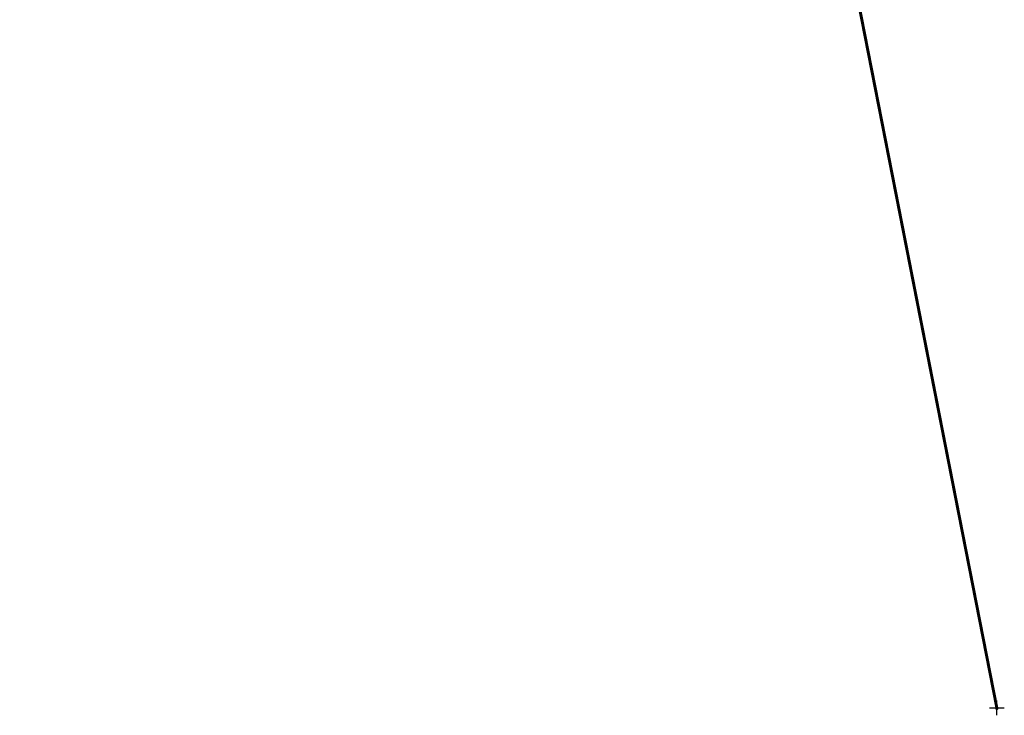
# Model space of a CAD drawing. Header units: metres. Extents: x 93583 to 94019, y 1247145 to 1247423.
# Tile 256 of 256: x 93887 to 94019, y 1247145 to 1247238. Entities that reach past the tile are written whole.
import ezdxf

# ---------------------------------------------------------------- set-up
doc = ezdxf.new("R2010")
doc.units = ezdxf.units.M
doc.header["$PDMODE"] = 2
doc.header["$PDSIZE"] = 1
doc.layers.add('BKK_høyspent_luft', color=10, linetype='Continuous')
doc.layers.add('Master', color=7, linetype='Continuous')

msp = doc.modelspace()

# ---------------------------------------------------------------- linework, layer by layer
at = {"layer": 'BKK_høyspent_luft'}
msp.add_polyline3d([(93589.95, 1247354.16, 42.26), (93681.81, 1247313.56, 31.39), (93843.43, 1247327.77, 10.96), (93986.48, 1247305.98, 31.46), (93997.32, 1247252.45, 40.5), (94018.27, 1247145.63, 34.5)], dxfattribs=at)
at = {"layer": 'Master'}
msp.add_point((94018.27, 1247145.63, 34.5), dxfattribs=at)

# ---------------------------------------------------------------- meshes
at = {"layer": 'BKK_høyspent_luft'}
mesh = msp.add_polyface(dxfattribs=at)
corners = [(93986.42, 1247305.88, 31.34), (93997.22, 1247252.42, 40.37), (93997.22, 1247252.42, 40.39), (93997.25, 1247252.43, 40.47), (94018.21, 1247145.62, 34.48), (93997.26, 1247252.43, 40.48), (94018.22, 1247145.62, 34.49), (93997.27, 1247252.44, 40.49), (94018.23, 1247145.62, 34.49), (93997.28, 1247252.44, 40.49), (94018.24, 1247145.62, 34.5), (93997.29, 1247252.44, 40.5), (94018.25, 1247145.63, 34.5), (93997.3, 1247252.44, 40.5), (94018.26, 1247145.63, 34.5), (93997.31, 1247252.45, 40.5), (94018.28, 1247145.63, 34.5), (93997.33, 1247252.45, 40.5), (94018.29, 1247145.63, 34.5), (93997.34, 1247252.45, 40.5), (94018.3, 1247145.64, 34.49), (93997.35, 1247252.45, 40.49), (94018.31, 1247145.64, 34.49), (93997.36, 1247252.46, 40.49), (94018.32, 1247145.64, 34.48), (93997.37, 1247252.46, 40.48), (94018.33, 1247145.64, 34.47), (93997.38, 1247252.46, 40.47), (94018.34, 1247145.64, 34.46), (93997.39, 1247252.46, 40.46), (94018.35, 1247145.65, 34.45), (93997.4, 1247252.46, 40.45), (94018.36, 1247145.65, 34.44), (93997.41, 1247252.46, 40.44), (94018.36, 1247145.65, 34.43), (93997.41, 1247252.46, 40.43), (94018.36, 1247145.65, 34.42), (93997.41, 1247252.46, 40.42), (94018.36, 1247145.65, 34.41), (93997.42, 1247252.46, 40.41), (94018.36, 1247145.65, 34.39), (93997.42, 1247252.46, 40.39), (94018.36, 1247145.65, 34.38), (93997.41, 1247252.46, 40.38), (94018.36, 1247145.65, 34.37), (93997.41, 1247252.46, 40.37), (94018.35, 1247145.65, 34.36), (93997.41, 1247252.46, 40.36), (94018.35, 1247145.65, 34.35), (93997.4, 1247252.46, 40.34), (94018.34, 1247145.65, 34.34), (93997.39, 1247252.45, 40.33), (94018.33, 1247145.65, 34.33), (93997.38, 1247252.45, 40.33), (94018.32, 1247145.65, 34.32), (93997.38, 1247252.45, 40.32), (94018.31, 1247145.65, 34.31), (93997.36, 1247252.45, 40.31), (94018.3, 1247145.65, 34.31), (93997.35, 1247252.44, 40.31), (94018.29, 1247145.64, 34.3), (93997.34, 1247252.44, 40.3), (94018.28, 1247145.64, 34.3), (93997.33, 1247252.44, 40.3), (94018.26, 1247145.64, 34.3), (93997.32, 1247252.44, 40.3), (94018.25, 1247145.64, 34.3), (93997.3, 1247252.43, 40.3), (94018.24, 1247145.63, 34.3), (93997.29, 1247252.43, 40.3), (94018.23, 1247145.63, 34.31), (93997.28, 1247252.43, 40.31), (94018.21, 1247145.63, 34.31), (93997.27, 1247252.43, 40.31), (94018.2, 1247145.63, 34.32), (93997.26, 1247252.43, 40.32)]
mesh.append_faces([[corners[k] for k in face] for face in [(0, 1, 2), (3, 4, 5), (5, 6, 7), (7, 8, 9), (9, 10, 11), (11, 12, 13), (13, 14, 15), (15, 16, 17), (17, 18, 19), (19, 20, 21), (21, 22, 23), (23, 24, 25), (25, 26, 27), (27, 28, 29), (29, 30, 31), (31, 32, 33), (33, 34, 35), (35, 36, 37), (37, 38, 39), (39, 40, 41), (41, 42, 43), (43, 44, 45), (45, 46, 47), (47, 48, 49), (49, 50, 51), (51, 52, 53), (53, 54, 55), (55, 56, 57), (57, 58, 59), (59, 60, 61), (61, 62, 63), (63, 64, 65), (65, 66, 67), (67, 68, 69), (69, 70, 71), (71, 72, 73), (73, 74, 75)]])
mesh = msp.add_polyface(dxfattribs=at)
corners = [(93997.22, 1247252.42, 40.4), (94018.17, 1247145.61, 34.41), (93997.22, 1247252.42, 40.41), (94018.17, 1247145.61, 34.43), (93997.22, 1247252.43, 40.43), (94018.18, 1247145.61, 34.44), (93997.23, 1247252.43, 40.44), (94018.18, 1247145.61, 34.45), (93997.23, 1247252.43, 40.45), (94018.19, 1247145.61, 34.46), (93997.24, 1247252.43, 40.46), (94018.2, 1247145.62, 34.47), (93997.25, 1247252.43, 40.47), (93997.34, 1247252.45, 40.5), (94018.29, 1247145.63, 34.5), (94018.3, 1247145.64, 34.49), (93997.35, 1247252.45, 40.49), (94018.31, 1247145.64, 34.49), (93997.36, 1247252.46, 40.49), (94018.32, 1247145.64, 34.48), (93997.37, 1247252.46, 40.48), (94018.33, 1247145.64, 34.47), (93997.38, 1247252.46, 40.47), (94018.34, 1247145.64, 34.46), (93997.39, 1247252.46, 40.46), (94018.35, 1247145.65, 34.45), (93997.4, 1247252.46, 40.45), (94018.36, 1247145.65, 34.44), (93997.41, 1247252.46, 40.44), (94018.36, 1247145.65, 34.43), (93997.41, 1247252.46, 40.43), (94018.36, 1247145.65, 34.42), (93997.41, 1247252.46, 40.42), (94018.36, 1247145.65, 34.41), (93997.42, 1247252.46, 40.41), (94018.36, 1247145.65, 34.39), (93997.42, 1247252.46, 40.39), (94018.36, 1247145.65, 34.38), (93997.41, 1247252.46, 40.38), (94018.36, 1247145.65, 34.37), (93997.41, 1247252.46, 40.37), (94018.35, 1247145.65, 34.36), (93997.41, 1247252.46, 40.36), (94018.35, 1247145.65, 34.35), (93997.4, 1247252.46, 40.34), (94018.34, 1247145.65, 34.34), (93997.39, 1247252.45, 40.33), (94018.33, 1247145.65, 34.33), (93997.38, 1247252.45, 40.33), (94018.32, 1247145.65, 34.32), (93997.38, 1247252.45, 40.32), (94018.31, 1247145.65, 34.31), (93997.36, 1247252.45, 40.31), (94018.3, 1247145.65, 34.31), (93997.35, 1247252.44, 40.31), (94018.29, 1247145.64, 34.3), (93997.34, 1247252.44, 40.3), (94018.28, 1247145.64, 34.3), (93997.33, 1247252.44, 40.3), (94018.26, 1247145.64, 34.3), (93997.26, 1247252.43, 40.32), (94018.2, 1247145.62, 34.33), (93997.25, 1247252.42, 40.33), (94018.19, 1247145.62, 34.34), (93997.24, 1247252.42, 40.34), (94018.18, 1247145.62, 34.35), (93997.23, 1247252.42, 40.35), (94018.18, 1247145.62, 34.36), (93997.23, 1247252.42, 40.36), (94018.17, 1247145.62, 34.37), (93997.22, 1247252.42, 40.37), (94018.17, 1247145.62, 34.39), (93997.22, 1247252.42, 40.39), (94018.17, 1247145.61, 34.4), (93997.22, 1247252.42, 40.4)]
mesh.append_faces([[corners[k] for k in face] for face in [(0, 1, 2), (2, 3, 4), (4, 5, 6), (6, 7, 8), (8, 9, 10), (10, 11, 12), (13, 14, 15), (16, 15, 17), (18, 17, 19), (20, 19, 21), (22, 21, 23), (24, 23, 25), (26, 25, 27), (28, 27, 29), (30, 29, 31), (32, 31, 33), (34, 33, 35), (36, 35, 37), (38, 37, 39), (40, 39, 41), (42, 41, 43), (44, 43, 45), (46, 45, 47), (48, 47, 49), (50, 49, 51), (52, 51, 53), (54, 53, 55), (56, 55, 57), (58, 57, 59), (60, 61, 62), (62, 63, 64), (64, 65, 66), (66, 67, 68), (68, 69, 70), (70, 71, 72), (72, 73, 74)]])
mesh = msp.add_polyface(dxfattribs=at)
corners = [(93997.22, 1247252.42, 40.4), (94018.17, 1247145.61, 34.4), (94018.17, 1247145.61, 34.41), (93997.22, 1247252.42, 40.41), (94018.17, 1247145.61, 34.43), (93997.22, 1247252.43, 40.43), (94018.18, 1247145.61, 34.44), (93997.23, 1247252.43, 40.44), (94018.18, 1247145.61, 34.45), (93997.23, 1247252.43, 40.45), (94018.19, 1247145.61, 34.46), (93997.24, 1247252.43, 40.46), (94018.2, 1247145.62, 34.47), (93997.25, 1247252.43, 40.47), (94018.21, 1247145.62, 34.48), (93997.26, 1247252.43, 40.48), (94018.22, 1247145.62, 34.49), (93997.27, 1247252.44, 40.49), (94018.23, 1247145.62, 34.49), (93997.28, 1247252.44, 40.49), (94018.24, 1247145.62, 34.5), (93997.29, 1247252.44, 40.5), (94018.25, 1247145.63, 34.5), (93997.3, 1247252.44, 40.5), (94018.26, 1247145.63, 34.5), (93997.31, 1247252.45, 40.5), (94018.28, 1247145.63, 34.5), (93997.33, 1247252.45, 40.5), (94018.29, 1247145.63, 34.5), (93997.32, 1247252.44, 40.3), (94018.26, 1247145.64, 34.3), (94018.25, 1247145.64, 34.3), (93997.3, 1247252.43, 40.3), (94018.24, 1247145.63, 34.3), (93997.29, 1247252.43, 40.3), (94018.23, 1247145.63, 34.31), (93997.28, 1247252.43, 40.31), (94018.21, 1247145.63, 34.31), (93997.27, 1247252.43, 40.31), (94018.2, 1247145.63, 34.32), (93997.26, 1247252.43, 40.32), (94018.2, 1247145.62, 34.33), (93997.25, 1247252.42, 40.33), (94018.19, 1247145.62, 34.34), (93997.24, 1247252.42, 40.34), (94018.18, 1247145.62, 34.35), (93997.23, 1247252.42, 40.35), (94018.18, 1247145.62, 34.36), (93997.23, 1247252.42, 40.36), (94018.17, 1247145.62, 34.37), (93997.22, 1247252.42, 40.37), (94018.17, 1247145.62, 34.39), (93997.22, 1247252.42, 40.39), (94018.17, 1247145.61, 34.4), (94018.36, 1247145.65, 34.38), (94018.36, 1247145.65, 34.41), (94018.36, 1247145.65, 34.39), (94018.36, 1247145.65, 34.37), (94018.36, 1247145.65, 34.43), (94018.36, 1247145.65, 34.42), (94018.35, 1247145.65, 34.36), (94018.36, 1247145.65, 34.44), (94018.35, 1247145.65, 34.35), (94018.34, 1247145.64, 34.46), (94018.35, 1247145.65, 34.45), (94018.33, 1247145.65, 34.33), (94018.34, 1247145.65, 34.34), (94018.31, 1247145.65, 34.31), (94018.32, 1247145.65, 34.32), (94018.3, 1247145.65, 34.31)]
mesh.append_faces([[corners[k] for k in face] for face in [(0, 1, 2), (3, 2, 4), (5, 4, 6), (7, 6, 8), (9, 8, 10), (11, 10, 12), (13, 12, 14), (15, 14, 16), (17, 16, 18), (19, 18, 20), (21, 20, 22), (23, 22, 24), (25, 24, 26), (27, 26, 28), (29, 30, 31), (32, 31, 33), (34, 33, 35), (36, 35, 37), (38, 37, 39), (40, 39, 41), (42, 41, 43), (44, 43, 45), (46, 45, 47), (48, 47, 49), (50, 49, 51), (52, 51, 53), (54, 55, 56), (57, 55, 54), (55, 58, 59), (60, 55, 57), (55, 61, 58), (62, 55, 60), (55, 63, 61), (61, 63, 64), (65, 62, 66), (67, 65, 68), (69, 65, 67)]])
mesh = msp.add_polyface(dxfattribs=at)
corners = [(94018.25, 1247145.63, 34.5), (94018.23, 1247145.62, 34.49), (94018.24, 1247145.62, 34.5), (94018.17, 1247145.62, 34.39), (94018.36, 1247145.65, 34.41), (94018.35, 1247145.65, 34.35), (94018.34, 1247145.64, 34.46), (94018.31, 1247145.64, 34.49), (94018.33, 1247145.64, 34.47), (94018.32, 1247145.64, 34.48), (94018.28, 1247145.64, 34.3), (94018.3, 1247145.65, 34.31), (94018.29, 1247145.64, 34.3), (94018.25, 1247145.64, 34.3), (94018.33, 1247145.65, 34.33), (94018.29, 1247145.63, 34.5), (94018.3, 1247145.64, 34.49), (94018.28, 1247145.63, 34.5), (94018.26, 1247145.64, 34.3), (94018.21, 1247145.62, 34.48), (94018.26, 1247145.63, 34.5), (94018.23, 1247145.63, 34.31), (94018.24, 1247145.63, 34.3), (94018.17, 1247145.61, 34.43), (94018.21, 1247145.63, 34.31), (94018.22, 1247145.62, 34.49), (94018.18, 1247145.62, 34.35), (94018.2, 1247145.62, 34.33), (94018.2, 1247145.63, 34.32), (94018.18, 1247145.61, 34.45), (94018.2, 1247145.62, 34.47), (94018.19, 1247145.61, 34.46), (94018.19, 1247145.62, 34.34), (94018.18, 1247145.61, 34.44), (94018.17, 1247145.62, 34.37), (94018.18, 1247145.62, 34.36), (94018.17, 1247145.61, 34.41), (94018.17, 1247145.61, 34.4)]
mesh.append_faces([[corners[k] for k in face] for face in [(0, 1, 2), (3, 4, 5), (4, 3, 6), (6, 3, 7), (7, 8, 6), (8, 7, 9), (10, 11, 12), (11, 13, 14), (13, 11, 10), (14, 13, 5), (7, 15, 16), (3, 5, 13), (7, 17, 15), (13, 10, 18), (7, 19, 17), (17, 0, 20), (17, 1, 0), (17, 19, 1), (21, 13, 22), (7, 3, 23), (24, 13, 21), (1, 19, 25), (26, 13, 24), (27, 24, 28), (24, 27, 26), (29, 30, 19), (30, 29, 31), (26, 27, 32), (7, 23, 19), (3, 13, 26), (19, 23, 29), (29, 23, 33), (34, 26, 35), (3, 26, 34), (3, 36, 23), (3, 37, 36)]])
at = {"layer": 'Master'}
mesh = msp.add_polyface(dxfattribs=at)
corners = [(94018.17, 1247145.53, 34.5), (94018.17, 1247145.54, 34.5), (94018.17, 1247145.55, 34.5), (94018.18, 1247145.57, 34.5), (94018.18, 1247145.58, 34.5), (94018.19, 1247145.59, 34.5), (94018.2, 1247145.6, 34.5), (94018.21, 1247145.61, 34.5), (94018.22, 1247145.61, 34.5), (94018.23, 1247145.62, 34.5), (94018.24, 1247145.62, 34.5), (94018.25, 1247145.63, 34.5), (94018.26, 1247145.63, 34.5), (94018.28, 1247145.63, 34.5), (94018.29, 1247145.63, 34.5), (94018.3, 1247145.62, 34.5), (94018.31, 1247145.62, 34.5), (94018.32, 1247145.61, 34.5), (94018.34, 1247145.6, 34.5), (94018.34, 1247145.59, 34.5), (94018.35, 1247145.58, 34.5), (94018.36, 1247145.57, 34.5), (94018.36, 1247145.56, 34.5), (94018.37, 1247145.55, 34.5), (94018.37, 1247145.53, 34.5), (94018.37, 1247145.52, 34.5), (94018.37, 1247145.51, 34.5), (94018.36, 1247145.5, 34.5), (94018.36, 1247145.48, 34.5), (94018.35, 1247145.47, 34.5), (94018.34, 1247145.46, 34.5), (94018.34, 1247145.45, 34.5), (94018.32, 1247145.45, 34.5), (94018.31, 1247145.44, 34.5), (94018.3, 1247145.43, 34.5), (94018.29, 1247145.43, 34.5), (94018.28, 1247145.43, 34.5), (94018.26, 1247145.43, 34.5), (94018.25, 1247145.43, 34.5), (94018.24, 1247145.43, 34.5), (94018.23, 1247145.44, 34.5), (94018.22, 1247145.44, 34.5), (94018.21, 1247145.45, 34.5), (94018.2, 1247145.46, 34.5), (94018.19, 1247145.47, 34.5), (94018.18, 1247145.48, 34.5), (94018.18, 1247145.49, 34.5), (94018.17, 1247145.5, 34.5), (94018.17, 1247145.52, 34.5), (94018.17, 1247145.53, 34.5), (94018.17, 1247145.53, 25.66), (94018.17, 1247145.54, 25.66), (94018.17, 1247145.55, 25.66), (94018.18, 1247145.57, 25.66), (94018.18, 1247145.58, 25.66), (94018.19, 1247145.59, 25.66), (94018.2, 1247145.6, 25.66), (94018.21, 1247145.61, 25.66), (94018.22, 1247145.61, 25.66), (94018.23, 1247145.62, 25.66), (94018.24, 1247145.62, 25.66), (94018.25, 1247145.63, 25.66), (94018.26, 1247145.63, 25.66), (94018.28, 1247145.63, 25.66), (94018.29, 1247145.63, 25.66), (94018.3, 1247145.62, 25.66), (94018.31, 1247145.62, 25.66), (94018.32, 1247145.61, 25.66), (94018.34, 1247145.6, 25.66), (94018.34, 1247145.59, 25.66), (94018.35, 1247145.58, 25.66), (94018.36, 1247145.57, 25.66), (94018.36, 1247145.56, 25.66), (94018.37, 1247145.55, 25.66), (94018.37, 1247145.53, 25.66), (94018.37, 1247145.52, 25.66), (94018.37, 1247145.51, 25.66), (94018.36, 1247145.5, 25.66), (94018.36, 1247145.48, 25.66), (94018.35, 1247145.47, 25.66), (94018.34, 1247145.46, 25.66), (94018.34, 1247145.45, 25.66), (94018.32, 1247145.45, 25.66), (94018.31, 1247145.44, 25.66), (94018.3, 1247145.43, 25.66), (94018.29, 1247145.43, 25.66), (94018.28, 1247145.43, 25.66), (94018.26, 1247145.43, 25.66), (94018.25, 1247145.43, 25.66), (94018.24, 1247145.43, 25.66), (94018.23, 1247145.44, 25.66), (94018.22, 1247145.44, 25.66), (94018.21, 1247145.45, 25.66), (94018.2, 1247145.46, 25.66), (94018.19, 1247145.47, 25.66), (94018.18, 1247145.48, 25.66), (94018.18, 1247145.49, 25.66), (94018.17, 1247145.5, 25.66), (94018.17, 1247145.52, 25.66), (94018.17, 1247145.53, 25.66)]
mesh.append_faces([[corners[k] for k in face] for face in [(0, 50, 51), (0, 51, 1), (1, 51, 52), (1, 52, 2), (2, 52, 53), (2, 53, 3), (3, 53, 54), (3, 54, 4), (4, 54, 55), (4, 55, 5), (5, 55, 56), (5, 56, 6), (6, 56, 57), (6, 57, 7), (7, 57, 58), (7, 58, 8), (8, 58, 59), (8, 59, 9), (9, 59, 60), (9, 60, 10), (10, 60, 61), (10, 61, 11), (11, 61, 62), (11, 62, 12), (12, 62, 63), (12, 63, 13), (13, 63, 64), (13, 64, 14), (14, 64, 65), (14, 65, 15), (15, 65, 66), (15, 66, 16), (16, 66, 67), (16, 67, 17), (17, 67, 68), (17, 68, 18), (18, 68, 69), (18, 69, 19), (19, 69, 70), (19, 70, 20), (20, 70, 71), (20, 71, 21), (21, 71, 72), (21, 72, 22), (22, 72, 73), (22, 73, 23), (23, 73, 74), (23, 74, 24), (24, 74, 75), (24, 75, 25), (25, 75, 76), (25, 76, 26), (26, 76, 77), (26, 77, 27), (27, 77, 78), (27, 78, 28), (28, 78, 79), (28, 79, 29), (29, 79, 80), (29, 80, 30), (30, 80, 81), (30, 81, 31), (31, 81, 82), (31, 82, 32), (32, 82, 83), (32, 83, 33), (33, 83, 84), (33, 84, 34), (34, 84, 85), (34, 85, 35), (35, 85, 86), (35, 86, 36), (36, 86, 87), (36, 87, 37), (37, 87, 88), (37, 88, 38), (38, 88, 89), (38, 89, 39), (39, 89, 90), (39, 90, 40), (40, 90, 91), (40, 91, 41), (41, 91, 92), (41, 92, 42), (42, 92, 93), (42, 93, 43), (43, 93, 94), (43, 94, 44), (44, 94, 95), (44, 95, 45), (45, 95, 96), (45, 96, 46), (46, 96, 97), (46, 97, 47), (47, 97, 98), (47, 98, 48), (48, 98, 99), (48, 99, 49), (26, 24, 25), (11, 9, 10), (27, 24, 26), (24, 22, 23), (28, 24, 27), (24, 21, 22), (29, 24, 28), (24, 19, 21), (21, 19, 20), (48, 24, 29), (24, 48, 19), (31, 29, 30), (19, 48, 16), (16, 18, 19), (18, 16, 17), (36, 34, 35), (33, 31, 32), (34, 31, 33), (34, 38, 31), (38, 34, 36), (31, 38, 29), (16, 14, 15), (48, 29, 38), (16, 13, 14), (38, 36, 37), (16, 7, 13), (13, 11, 12), (13, 9, 11), (13, 7, 9), (40, 38, 39), (16, 48, 2), (41, 38, 40), (9, 7, 8), (45, 38, 41), (43, 41, 42), (41, 43, 45), (4, 6, 7), (6, 4, 5), (45, 43, 44), (16, 2, 7), (48, 38, 45), (7, 2, 4), (4, 2, 3), (47, 45, 46), (48, 45, 47), (48, 1, 2), (48, 0, 1), (76, 74, 75), (61, 59, 60), (77, 74, 76), (74, 72, 73), (78, 74, 77), (74, 71, 72), (79, 74, 78), (74, 69, 71), (71, 69, 70), (98, 74, 79), (74, 98, 69), (81, 79, 80), (69, 98, 66), (66, 68, 69), (68, 66, 67), (86, 84, 85), (83, 81, 82), (84, 81, 83), (84, 88, 81), (88, 84, 86), (81, 88, 79), (66, 64, 65), (98, 79, 88), (66, 63, 64), (88, 86, 87), (66, 57, 63), (63, 61, 62), (63, 59, 61), (63, 57, 59), (90, 88, 89), (66, 98, 52), (91, 88, 90), (59, 57, 58), (95, 88, 91), (93, 91, 92), (91, 93, 95), (54, 56, 57), (56, 54, 55), (95, 93, 94), (66, 52, 57), (98, 88, 95), (57, 52, 54), (54, 52, 53), (97, 95, 96), (98, 95, 97), (98, 51, 52), (98, 50, 51)]])

doc.saveas('drawing.dxf')
